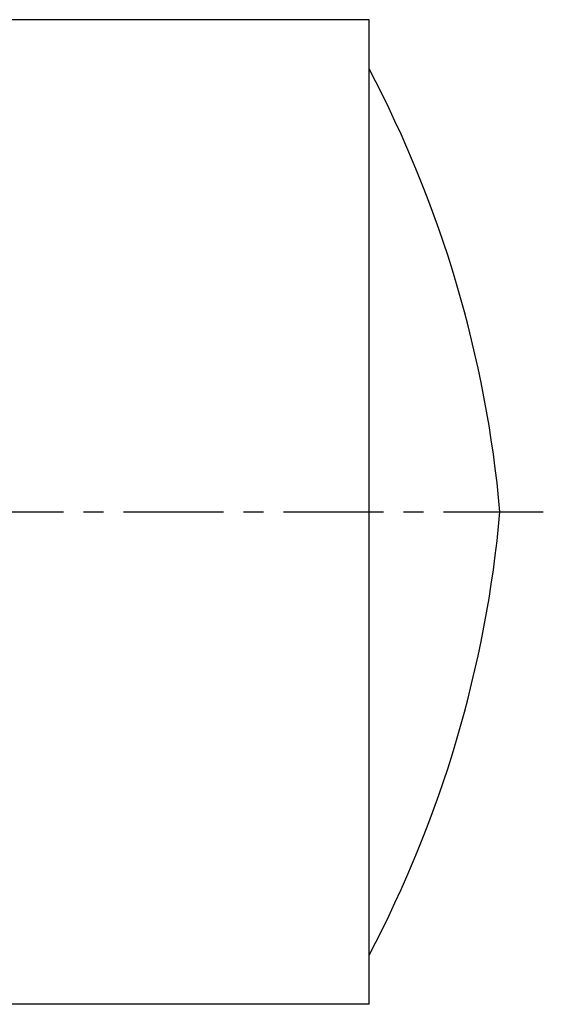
# Model space of a CAD drawing. Header units: millimetres. Extents: x 197 to 358, y 181 to 294.
# Tile 40 of 40: x 298 to 358, y 181 to 294. Entities that reach past the tile are written whole.
import ezdxf

# ---------------------------------------------------------------- set-up
doc = ezdxf.new("R2010")
doc.units = ezdxf.units.MM
doc.header["$LTSCALE"] = 30.734
doc.linetypes.add('CENTER', pattern=[0.6, 0.375, -0.075, 0.075, -0.075])
doc.layers.get('0').update_dxf_attribs({"linetype": 'CONTINUOUS'})
doc.layers.add('DEFAULT_1', color=7, linetype='CENTER')

msp = doc.modelspace()

# ---------------------------------------------------------------- linework, layer by layer
at = {"color": 7, "linetype": 'CONTINUOUS'}
for p, q in [((337.9, 294.14), (202, 294.14)), ((337.9, 180.64), (337.9, 294.14)), ((337.9, 180.64), (202, 180.64))]:
    msp.add_line(p, q, dxfattribs=at)
for centre, start, end in [((218.54, 225.41), 5.0932, 27.8468), ((218.54, 249.38), 332.1532, 354.9068)]:
    msp.add_arc(centre, 135, start, end, dxfattribs=at)
at = {"layer": 'DEFAULT_1', "color": 2, "linetype": 'CENTER'}
msp.add_line((358, 237.39), (197, 237.39), dxfattribs=at)

doc.saveas('drawing.dxf')
